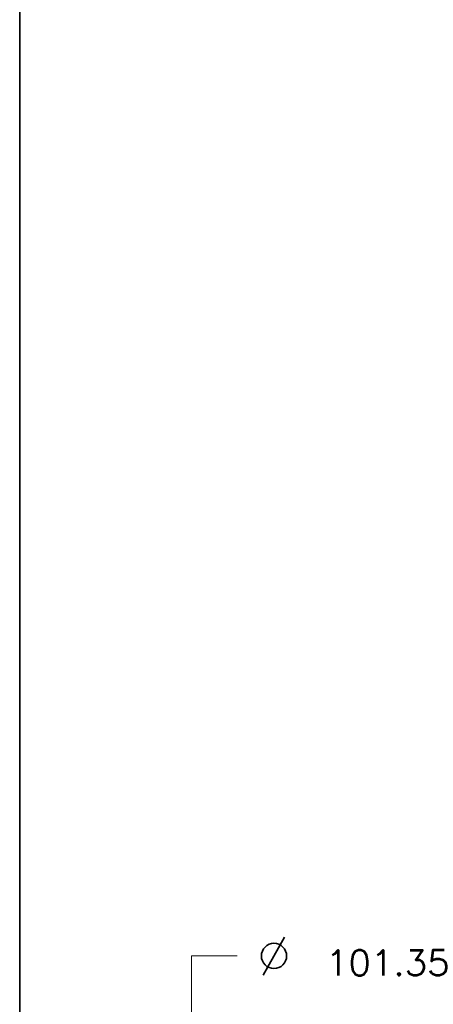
# Model space of a CAD drawing. Header units: millimetres. Extents: x 0 to 1189, y 0 to 841.
# Tile 25 of 28: x 991 to 1048, y 409 to 545. Entities that reach past the tile are written whole.
import ezdxf

# ---------------------------------------------------------------- set-up
doc = ezdxf.new("R2010")
doc.units = ezdxf.units.MM
doc.layers.add('1', color=7, linetype='Continuous')
doc.styles.add('pwfont', font='simplex.shx')

msp = doc.modelspace()

# ---------------------------------------------------------------- linework, layer by layer
at = {"layer": '1', "color": 12, "linetype": 'Continuous', "lineweight": 35}
msp.add_line((990.96, 641.1), (990.96, 401.26), dxfattribs=at)
at = {"layer": '1', "color": 7, "linetype": 'Continuous', "lineweight": 35}
msp.add_line((1024.68, 412.59), (1027.66, 417.88), dxfattribs=at)
at = {"layer": '1', "color": 7, "linetype": 'Continuous', "lineweight": 13}
for p, q in [((1014.76, 403.93), (1014.76, 415.26)), ((1014.76, 415.26), (1021.11, 415.26))]:
    msp.add_line(p, q, dxfattribs=at)
at = {"layer": '1', "color": 7, "linetype": 'Continuous', "lineweight": 35}
msp.add_circle((1026.2, 415.26), 1.75, dxfattribs=at)

# ---------------------------------------------------------------- texts
at = {"layer": '1', "color": 7, "linetype": 'Continuous', "lineweight": 13, "insert": (1033.39, 412.54), "char_height": 3.5, "attachment_point": 7, "line_spacing_factor": 0.903614, "style": 'pwfont'}
msp.add_mtext('\\W1.0396;101.35', dxfattribs=at)

doc.saveas('drawing.dxf')
